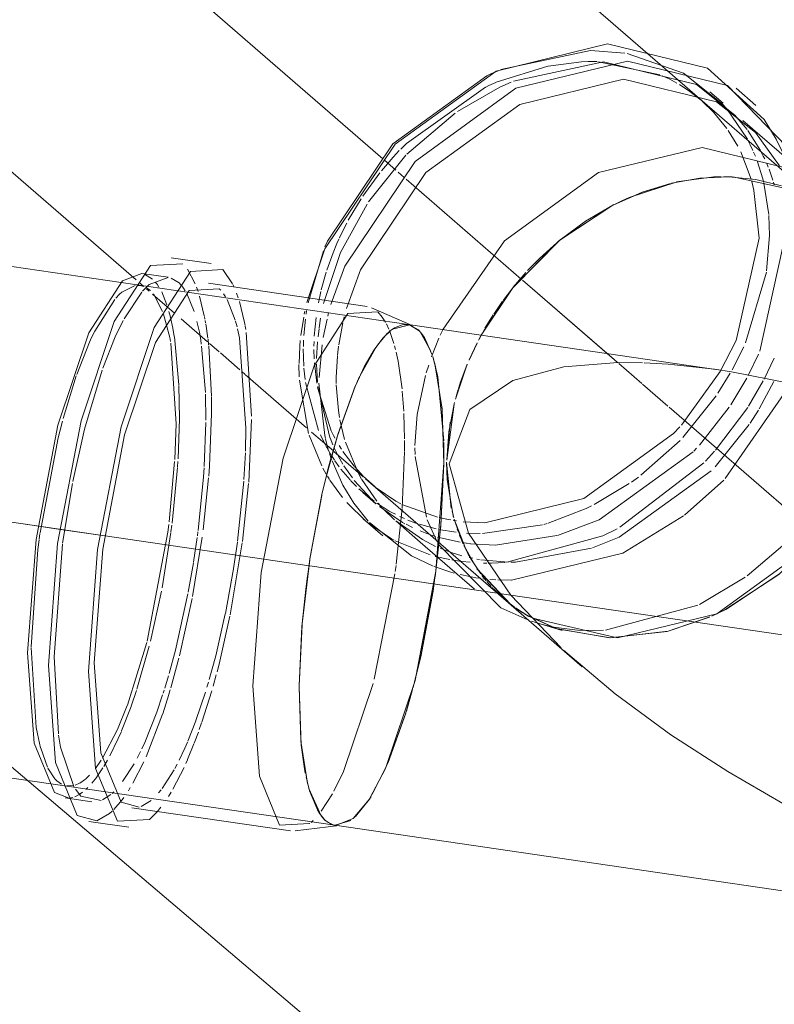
# Model space of a CAD drawing. Header units: millimetres. Extents: x -121 to 34184, y -147 to 33428.
# Tile 78 of 107: x 14967 to 15131, y 20950 to 21164. Entities that reach past the tile are written whole.
import ezdxf

# ---------------------------------------------------------------- set-up
doc = ezdxf.new("R2010")
doc.units = ezdxf.units.MM
doc.linetypes.add('ADSK_Осевая', pattern=[700, 500, -100, 0, -100])
doc.linetypes.add('ADSK_Скрыто', pattern=[300, 150, -150])
for name, color, linetype, lineweight in [('G-____-____-SYMB', 111, 'ADSK_Скрыто', 20), ('P-PIPE-____-CNTR', 3, 'ADSK_Осевая', 20), ('P-PIPE-____-OTLN', 3, 'Continuous', 20)]:
    doc.layers.add(name, color=color, linetype=linetype, lineweight=lineweight)

# ---------------------------------------------------------------- blocks, each defined once
blk = doc.blocks.new('ADSK_ППР_Тройник канализационный_Составной - Тройник канализационный-1734331-_3D_ копия 1')
at = {"layer": 'P-PIPE-____-OTLN', "color": 10}
for p, q in [((13047.98, 21150.44), (13059.2, 21153.97)), ((13059.27, 21153.98), (13066.54, 21154.92)), ((13066.54, 21154.92), (13067.94, 21154.96)), ((13067.94, 21154.96), (13069.95, 21154.93)), ((13070.22, 21154.92), (13083.54, 21152.05)), ((13084.03, 21151.85), (13085.7, 21151.09)), ((13028.45, 21137.15), (13045.67, 21149.38)), ((13090.07, 21148.47), (13092.5, 21146.56)), ((13092.78, 21146.31), (13095.21, 21143.96)), ((13097.18, 21145.72), (13097.9, 21144.92)), ((13095.21, 21143.96), (13098.13, 21140.42)), ((13099.88, 21143.33), (13102.53, 21140.18)), ((13098.43, 21139.98), (13100.52, 21136.58)), ((13027.23, 21135.94), (13028.45, 21137.15)), ((13102.77, 21137.74), (13103.21, 21136.85)), ((13103.21, 21136.85), (13103.78, 21135.62)), ((13025.58, 21134.2), (13026.9, 21135.6)), ((13101.16, 21135.31), (13103.21, 21130)), ((13103.93, 21135.29), (13104.32, 21134.36)), ((13105.61, 21135.29), (13106.04, 21134.42)), ((13106.04, 21134.42), (13106.34, 21133.8)), ((13023.05, 21131.23), (13025.58, 21134.2)), ((13104.69, 21133.38), (13105.94, 21129.43)), ((13106.78, 21132.81), (13107.11, 21132.01)), ((13018.97, 21125.67), (13022.66, 21130.75)), ((13107.29, 21131.55), (13108.11, 21129.18)), ((13103.21, 21129.99), (13103.4, 21129.33)), ((13103.53, 21128.87), (13103.99, 21126.97)), ((13105.94, 21129.42), (13106.14, 21128.64)), ((13106.16, 21128.54), (13107.24, 21121.73)), ((13108.24, 21128.76), (13108.42, 21128.15)), ((13104.01, 21126.92), (13105.11, 21116.6)), ((13015.81, 21120.46), (13018.6, 21125.1)), ((13013.83, 21116.54), (13015.48, 21119.85)), ((13107.26, 21121.48), (13107.4, 21117.16)), ((13107.4, 21117.16), (13106.77, 21109.43)), ((13011.12, 21109.59), (13012.49, 21113.41)), ((13110.25, 21114.68), (13105.32, 21092.02)), ((13009.93, 21105.31), (13011, 21109.19)), ((13106.72, 21109.15), (13102.17, 21093.8)), ((12974.23, 21106.56), (12974.65, 21105.94)), ((12966.56, 21104.82), (12969.5, 21106.27)), ((12969.84, 21106.31), (12970.56, 21106.28)), ((12970.56, 21106.28), (12971.38, 21106.07)), ((12971.97, 21105.79), (12972.79, 21105.17)), ((12973.44, 21104.44), (12975.44, 21100.64)), ((12975.24, 21104.87), (12976.37, 21102.11)), ((12979.96, 21105.73), (12980.38, 21105.09)), ((12980.71, 21104.51), (12982.3, 21100.66)), ((12982.82, 21105.93), (12983.16, 21104.97)), ((12988.7, 21104.45), (12989.12, 21103.82)), ((12991.53, 21104.59), (12991.88, 21103.63)), ((13009.33, 21102.51), (13009.85, 21104.99)), ((12960.68, 21096.39), (12965.03, 21103.26)), ((12965.26, 21103.53), (12966.05, 21104.36)), ((12983.49, 21103.94), (12984.51, 21099.71)), ((12989.45, 21103.25), (12991.24, 21098.71)), ((12976.82, 21100.64), (12977.16, 21099.38)), ((13006.24, 21100.05), (13006.37, 21100.72)), ((13006.63, 21100.02), (13006.75, 21100.81)), ((13011.35, 21099.65), (13011.54, 21100.4)), ((12984.55, 21099.52), (12984.65, 21098.98)), ((12984.7, 21098.7), (12984.8, 21098.16)), ((12991.29, 21098.52), (12991.62, 21097.27)), ((13005.5, 21095.39), (13006.11, 21099.4)), ((13006.13, 21095.38), (13006.48, 21098.93)), ((13008.42, 21095.3), (13008.82, 21099.31)), ((13009.47, 21097.1), (13009.8, 21099.18)), ((13010.37, 21094.99), (13011.19, 21098.99)), ((13013.74, 21093.38), (13014.63, 21098.18)), ((13014.78, 21098.84), (13014.92, 21099.44)), ((13023.21, 21099.38), (13023.61, 21098.78)), ((13023.61, 21098.78), (13023.91, 21098.26)), ((12960, 21094.99), (12960.68, 21096.38)), ((12984.84, 21097.93), (12985.28, 21094.83)), ((12993.42, 21097.45), (12993.54, 21096.7)), ((12993.64, 21096.08), (12994.8, 21077.86)), ((13009.23, 21095.12), (13009.45, 21096.91)), ((13024.09, 21097.94), (13024.62, 21096.81)), ((13024.74, 21096.52), (13025.73, 21093.67)), ((12956.77, 21086.92), (12959.55, 21093.99)), ((12977.22, 21093.72), (12978.36, 21076.23)), ((12978.01, 21095.11), (12978.99, 21084.67)), ((12983.73, 21094.44), (12983.86, 21093.55)), ((12985.31, 21094.6), (12985.44, 21093.41)), ((13005.27, 21093.1), (13005.38, 21094.35)), ((13006.04, 21093.01), (13006.08, 21094.37)), ((13008.32, 21093.08), (13008.36, 21094.14)), ((13008.89, 21090.4), (13009.12, 21094.07)), ((13042.08, 21090.09), (13043.81, 21093.79)), ((13043.81, 21093.78), (13042.75, 21091.59)), ((13044.83, 21095.71), (13044.23, 21094.61)), ((12983.93, 21093.12), (12984.75, 21083.06)), ((12985.47, 21093.14), (12986.07, 21082.25)), ((13005.1, 21089.3), (13005.26, 21093.01)), ((13006.13, 21088.76), (13006.03, 21092.53)), ((13008.41, 21090.35), (13008.33, 21092.4)), ((13009.45, 21086.28), (13010.12, 21093.39)), ((13013.47, 21091.13), (13013.7, 21093.08)), ((13025.87, 21093.17), (13026.08, 21092.37)), ((13101.78, 21092.92), (13099.3, 21087.98)), ((13008.99, 21085.06), (13008.47, 21089.47)), ((13013.2, 21086.31), (13013.45, 21090.97)), ((13105.02, 21091.33), (13102.76, 21086.69)), ((13108.42, 21090.5), (13106.23, 21085.93)), ((13005.14, 21086.45), (13005.09, 21089.14)), ((13006.42, 21085.84), (13006.16, 21088.32)), ((13009.12, 21085.28), (13008.89, 21089.18)), ((13032.76, 21087.29), (13033.29, 21088.99)), ((13041, 21087.46), (13040.38, 21085.74)), ((13041.33, 21088.28), (13041.01, 21087.48)), ((13041.02, 21087.48), (13041.69, 21089.16)), ((13096.67, 21087.56), (13088.26, 21075.95)), ((12953.82, 21077.41), (12956.68, 21086.66)), ((13007.19, 21074.12), (13005.17, 21085.71)), ((13009.35, 21074.75), (13006.5, 21085.19)), ((13013.21, 21084.96), (13013.2, 21086.31)), ((13030.8, 21078.28), (13032.58, 21086.69)), ((13040.31, 21085.55), (13039.77, 21083.89)), ((13098.87, 21087.22), (13096.18, 21082.85)), ((13102.46, 21086.13), (13098.97, 21080.37)), ((13106.04, 21085.57), (13102.84, 21080.07)), ((13108.34, 21085.4), (13105.17, 21079.51)), ((12979, 21084.52), (12979.1, 21077.38)), ((13012.11, 21074.72), (13009.15, 21084.13)), ((13011.83, 21073.22), (13009.22, 21084.32)), ((13010.68, 21073.69), (13009.42, 21085.06)), ((13013.65, 21079.14), (13013.21, 21084.72)), ((13027.55, 21083.33), (13027.88, 21078.94)), ((13039.7, 21083.67), (13039.26, 21082.16)), ((13111.7, 21084.49), (13097.76, 21064.34)), ((12984.76, 21082.67), (12984.85, 21076.99)), ((12986.08, 21082.05), (12986.08, 21078.44)), ((13038.92, 21080.88), (13038.76, 21080.27)), ((13095.82, 21082.32), (13088.51, 21073.22)), ((13013.89, 21077.62), (13013.66, 21079.12)), ((13037.67, 21074.46), (13038.81, 21080.46)), ((13098.63, 21079.87), (13092.15, 21071.61)), ((13102.67, 21079.8), (13095.66, 21070.52)), ((13104.98, 21079.2), (13103.15, 21076.34)), ((12979.1, 21077.38), (12978.79, 21068.6)), ((12986.08, 21078.44), (12985.63, 21067.04)), ((12994.8, 21077.17), (12994.17, 21063.57)), ((13015.01, 21072.8), (13013.98, 21077.12)), ((13027.9, 21078.44), (13028.06, 21072.96)), ((13030.3, 21071.49), (13030.8, 21078.26)), ((12978.36, 21076.23), (12978.08, 21068.43)), ((12984.85, 21076.54), (12984.48, 21066.94)), ((12993.57, 21075.27), (12993.45, 21070.26)), ((13012.62, 21073.66), (13012.11, 21074.72)), ((13102.99, 21076.1), (13095.56, 21066.88)), ((12948.8, 21052.54), (12952.73, 21073.17)), ((13010.03, 21067.1), (13007.31, 21073.74)), ((13010.84, 21071.61), (13009.76, 21073.8)), ((13010.83, 21073.03), (13010.69, 21073.67)), ((13011.54, 21070.39), (13010.86, 21072.92)), ((13012.47, 21071.66), (13011.85, 21073.16)), ((13012.91, 21073.11), (13012.65, 21073.62)), ((13028.06, 21072.59), (13028.06, 21070.29)), ((13087.94, 21072.63), (13079.41, 21065.05)), ((13012.11, 21069.4), (13010.92, 21071.45)), ((13014.31, 21070.72), (13013.82, 21071.51)), ((13017.09, 21066.99), (13014.64, 21070.23)), ((13030.32, 21069.55), (13030.3, 21071.01)), ((13091.52, 21070.93), (13090.91, 21070.28)), ((13095.43, 21070.25), (13093.45, 21068.09)), ((12978.06, 21068.06), (12976.88, 21054.89)), ((12978.76, 21068.05), (12978.68, 21066.84)), ((12993.43, 21069.92), (12993.11, 21064.09)), ((13012.19, 21068.38), (13011.72, 21069.79)), ((13012.81, 21068.32), (13012.22, 21069.23)), ((13013.85, 21066.85), (13012.92, 21068.16)), ((13028.06, 21070.1), (13027.51, 21057.93)), ((13032.78, 21055.9), (13030.33, 21069.14)), ((12978.67, 21066.71), (12977.5, 21054.6)), ((12984.46, 21066.64), (12984.32, 21064.69)), ((12985.62, 21067.01), (12985.47, 21064.87)), ((13011.03, 21065.28), (13010.31, 21066.57)), ((13016.21, 21064.01), (13014.19, 21066.4)), ((13016.69, 21064.45), (13014.87, 21067.08)), ((13018.51, 21065.43), (13017.14, 21066.93)), ((13037.33, 21064.08), (13037.19, 21067.83)), ((13093.12, 21067.75), (13074.86, 21053.73)), ((12984.32, 21064.69), (12983.16, 21053.04)), ((12985.44, 21064.45), (12984.26, 21053.15)), ((13011.74, 21064.11), (13011.28, 21064.85)), ((13014.55, 21060.2), (13011.83, 21063.96)), ((13017.62, 21062.57), (13016.3, 21063.91)), ((13020.83, 21059.82), (13017.1, 21063.91)), ((13019.07, 21064.85), (13018.51, 21065.43)), ((13021.98, 21059.41), (13018.73, 21064.1)), ((13021.68, 21062.51), (13019.15, 21064.77)), ((13078.88, 21064.66), (13077.36, 21063.56)), ((13097.44, 21064), (13088.88, 21056.38)), ((12993.08, 21063.74), (12991.74, 21050.7)), ((12994.15, 21063.26), (12992.82, 21050.67)), ((13021.44, 21059.38), (13018.09, 21062.12)), ((13076.9, 21063.25), (13069.25, 21058.68)), ((13018.98, 21061.32), (13021.83, 21058.85)), ((13019.73, 21055), (13015.46, 21059.13)), ((13020.11, 21055.09), (13017.03, 21058.94)), ((13021.9, 21058.85), (13021.24, 21059.44)), ((13023.24, 21058.16), (13022.02, 21058.97)), ((13023.33, 21057.85), (13022.32, 21058.99)), ((13024.73, 21057.27), (13023.39, 21058.07)), ((13025.87, 21055.35), (13023.41, 21057.76)), ((13027.51, 21057.84), (13026.23, 21045.71)), ((13035.19, 21055.92), (13027.69, 21058.62)), ((13019.02, 21055.6), (13023.34, 21051.85)), ((13025.26, 21056.98), (13024.73, 21057.27)), ((13026.06, 21056.56), (13025.26, 21056.98)), ((13028.04, 21055.62), (13026.99, 21056.1)), ((13029.71, 21054.94), (13028.79, 21055.31)), ((13035.11, 21050.57), (13032.97, 21055.37)), ((13037.19, 21055.48), (13035.57, 21055.83)), ((13038.09, 21055.32), (13037.26, 21055.47)), ((13039.37, 21055.12), (13038.61, 21055.23)), ((13040.74, 21050.22), (13038.83, 21055.46)), ((12977.45, 21054.21), (12977.26, 21052.72)), ((13025.2, 21051.25), (13020.18, 21054.64)), ((13026.16, 21055.1), (13031.47, 21050.49)), ((13031.91, 21051.05), (13026.16, 21055.1)), ((13029.8, 21053.66), (13028.36, 21054.38)), ((13030.7, 21054.58), (13029.71, 21054.94)), ((13034.95, 21053.37), (13031.26, 21054.39)), ((13039.29, 21052.64), (13035.41, 21053.27)), ((13058.07, 21054.3), (13044.97, 21052.36)), ((13059.05, 21054.58), (13058.29, 21054.36)), ((12977.24, 21052.59), (12975.31, 21040.57)), ((12984.05, 21051.59), (12981.97, 21038.71)), ((12982.96, 21051.52), (12982.16, 21046.14)), ((12983.12, 21052.78), (12983.01, 21051.88)), ((13025.79, 21050.92), (13025.2, 21051.25)), ((13032.51, 21052.52), (13031.44, 21052.94)), ((13034.79, 21049.59), (13031.91, 21051.05)), ((13033.68, 21052.11), (13032.51, 21052.52)), ((13034.76, 21051.76), (13033.99, 21052.01)), ((13040.16, 21050.49), (13035.22, 21051.62)), ((13040.02, 21051.94), (13040.33, 21051.15)), ((13040.4, 21050.98), (13040.77, 21050.15)), ((13044.48, 21052.35), (13041.5, 21052.44)), ((12946.85, 21027.78), (12948.32, 21048.9)), ((12992.77, 21050.32), (12990.14, 21034.7)), ((12991.71, 21050.47), (12990.87, 21044.78)), ((13033.6, 21047.72), (13025.99, 21050.81)), ((13036.87, 21048.73), (13035.78, 21049.16)), ((13041.44, 21050.29), (13040.58, 21050.42)), ((13042.29, 21050.18), (13041.52, 21050.28)), ((13111.2, 21050.55), (13102.56, 21043.19)), ((13037.91, 21046.71), (13034.7, 21047.42)), ((13038.03, 21048.31), (13036.88, 21048.73)), ((13040.53, 21047.55), (13038.2, 21048.25)), ((13042.88, 21046.99), (13042.06, 21047.17)), ((13042.57, 21046.67), (13044.62, 21043.59)), ((13044.36, 21046.72), (13043.74, 21046.82)), ((13050.62, 21046.14), (13044.62, 21046.67)), ((12982.14, 21046.04), (12981.02, 21039.62)), ((12990.86, 21044.68), (12989.1, 21035.01)), ((13026.2, 21045.43), (13026.01, 21044.1)), ((13039.14, 21046.5), (13038.33, 21046.63)), ((13040.4, 21046.32), (13039.14, 21046.5)), ((13042.32, 21046.12), (13040.5, 21046.31)), ((13045.95, 21045.96), (13045.21, 21045.97)), ((13025.95, 21043.61), (13021.47, 21020.74)), ((13038.83, 21043.78), (13037.92, 21044.03)), ((13042.25, 21043.01), (13040.14, 21043.45)), ((13043.53, 21042.78), (13042.25, 21043.01)), ((13044.36, 21042.66), (13043.53, 21042.78)), ((13044.86, 21043.26), (13045.78, 21042.11)), ((13045.98, 21042.46), (13045.09, 21042.56)), ((13047.91, 21042.3), (13046.6, 21042.4)), ((13102.11, 21042.86), (13092.18, 21036.98)), ((13045.9, 21041.96), (13046.84, 21040.89)), ((13051.21, 21042.22), (13048.31, 21042.28)), ((12975.17, 21039.87), (12972.78, 21028.95)), ((12981.88, 21038.24), (12979.13, 21025.78)), ((13050.63, 21037.36), (13051.96, 21036.36)), ((13051.94, 21036.37), (13051.04, 21037.04)), ((13052.16, 21036.22), (13055.06, 21034.38)), ((13053.79, 21035.14), (13052.52, 21035.96)), ((13091.79, 21036.79), (13071.75, 21031.41)), ((13054.81, 21034.53), (13054.08, 21034.96)), ((13056.61, 21033.01), (13055.65, 21033.31)), ((13060.92, 21031.99), (13059.2, 21032.34)), ((13065.63, 21031.41), (13061.02, 21031.97)), ((12947.96, 21010.22), (12946.85, 21027.58)), ((12971.99, 21028.7), (12967.78, 21015.08)), ((12972.51, 21027.9), (12969.84, 21018.57)), ((12979, 21025.26), (12977.24, 21018.84)), ((12976.71, 21021.43), (12975.91, 21018.79)), ((12987.11, 21021.67), (12986.43, 21019.23)), ((12985.42, 21020.07), (12985.09, 21018.97)), ((12969.75, 21018.27), (12968.58, 21014.83)), ((12975.44, 21017.31), (12974.17, 21013.59)), ((12976.81, 21017.4), (12975.47, 21013.22)), ((12975.78, 21018.37), (12975.55, 21017.65)), ((12977.1, 21018.39), (12976.83, 21017.46)), ((12984.76, 21017.88), (12982.7, 21011.74)), ((12986.13, 21018.18), (12983.96, 21011.35)), ((12968.57, 21014.79), (12966.52, 21009.49)), ((12975.44, 21013.15), (12971.87, 21003.87)), ((12982.66, 21011.65), (12980.94, 21007.27)), ((12983.93, 21011.25), (12983.42, 21009.78)), ((12948.91, 21005.8), (12948.21, 21008.85)), ((12983.22, 21009.22), (12982.31, 21006.79)), ((12982.26, 21006.66), (12980.87, 21003.25)), ((12950.45, 21001.57), (12948.93, 21005.74)), ((12970.63, 21005.03), (12969.9, 21003.59)), ((12962.07, 21003.13), (12960.82, 21001.34)), ((12963.46, 21003.12), (12962.68, 21001.77)), ((12969.23, 21002.35), (12966.75, 20998.48)), ((12971.38, 21002.79), (12969, 20998.16)), ((12978.6, 21002.25), (12978.09, 21001.29)), ((12980.86, 21003.23), (12980.51, 21002.42)), ((12952, 20999.08), (12950.52, 21001.42)), ((12959.54, 20999.83), (12958.77, 20999.1)), ((12962.47, 21001.43), (12961.15, 20999.47)), ((12977.93, 21001), (12975.35, 20997)), ((12980.11, 21001.54), (12977.68, 20996.85)), ((12956.17, 20997.63), (12954.64, 20997.53)), ((12957.39, 20998.12), (12956.45, 20997.71)), ((12958.65, 20998.99), (12957.43, 20998.14)), ((12961.13, 20999.45), (12960.07, 20998.11)), ((12957.31, 20995.66), (12956.34, 20995.17)), ((12959.18, 20997.15), (12958.72, 20996.72)), ((12964.86, 20996.25), (12964.46, 20995.87)), ((12968.41, 20997.16), (12967.99, 20996.48)), ((12975.1, 20996.67), (12974.54, 20995.99)), ((12977.29, 20996.19), (12976.71, 20995.26)), ((13012.35, 20995.84), (13009.92, 20992.07)), ((12967.02, 20995.03), (12966.62, 20994.49)), ((13008.15, 20990.01), (13007.72, 20989.6))]:
    blk.add_line(p, q, dxfattribs=at)
at = {"layer": 'P-PIPE-____-OTLN', "color": 9}
for p, q in [((13046.81, 21152.27), (13048.42, 21152.96)), ((13085.7, 21151.09), (13087.25, 21150.27)), ((13087.82, 21149.94), (13090.07, 21148.47)), ((13028.55, 21134.8), (13039.06, 21143.7)), ((13098.13, 21144.65), (13102.59, 21138.08)), ((13102.69, 21139.96), (13105.44, 21135.6)), ((13104.35, 21139.51), (13109.54, 21132.27)), ((13020.2, 21124.43), (13028.34, 21134.59)), ((13087.06, 21128.76), (13076.9, 21125.43)), ((13079.75, 21126.58), (13085.85, 21128.48)), ((13095.28, 21129.88), (13087.17, 21128.79)), ((13092.27, 21129.63), (13098.38, 21129.92)), ((13099.24, 21129.89), (13097.45, 21129.93)), ((13112.29, 21127.09), (13099.44, 21129.88)), ((13104.45, 21129.33), (13110.03, 21127.93)), ((13061.79, 21116.12), (13073.31, 21123.72)), ((13073.57, 21123.85), (13062.1, 21116.37)), ((13074.57, 21124.35), (13073.67, 21123.91)), ((13061.97, 21116.26), (13057.38, 21112.18)), ((13007.06, 21102.54), (13010.39, 21113.81)), ((12971.52, 21108.76), (12973.27, 21107.68)), ((12980.83, 21109.83), (12982.54, 21106.65)), ((13054.42, 21109.12), (13051.66, 21105.9)), ((12973.93, 21106.96), (12974.23, 21106.56)), ((12966.05, 21104.36), (12966.56, 21104.82)), ((12967.05, 21099.02), (12970.89, 21104.85)), ((12979.44, 21106.4), (12979.96, 21105.73)), ((12987.73, 21105.57), (12988.07, 21105.23)), ((12990.73, 21106.49), (12990.98, 21105.93)), ((13051.58, 21105.8), (13049.47, 21103.03)), ((13049.37, 21102.9), (13047.42, 21100.06)), ((13022.22, 21100.53), (13023.19, 21099.41)), ((13047.31, 21099.87), (13045.53, 21096.97)), ((13025.85, 21097.07), (13025.12, 21096.56)), ((13027.49, 21097.76), (13025.88, 21097.08)), ((13029.13, 21097.75), (13031.25, 21096.44)), ((13033.72, 21092.12), (13031.46, 21096.22)), ((13035.81, 21095.48), (13036.41, 21096.79)), ((13045.47, 21096.86), (13044.83, 21095.71)), ((12959.55, 21093.99), (12960, 21094.99)), ((13021.4, 21092.25), (13023.4, 21094.9)), ((13024.29, 21095.83), (13022.07, 21093.22)), ((13033.92, 21090.81), (13035.53, 21094.85)), ((13044.13, 21094.41), (13044.71, 21095.51)), ((13022.03, 21093.16), (13018.3, 21086.57)), ((13042.72, 21091.53), (13042.19, 21090.35)), ((13086.65, 21089.08), (13080.13, 21089.48)), ((13017.3, 21084.33), (13019.29, 21088.58)), ((13039.09, 21081.55), (13041.02, 21087.48)), ((13041.66, 21089.12), (13041.33, 21088.31)), ((13095.43, 21088.07), (13086.71, 21089.07)), ((13017.31, 21084.37), (13013.6, 21074.15)), ((13017.59, 21085.01), (13017.32, 21084.38)), ((13037.99, 21076.56), (13037.2, 21068.3)), ((13037.2, 21068.31), (13037.67, 21074.46)), ((13013.59, 21074.1), (13011.93, 21068.36)), ((13036.61, 21067.72), (13036.58, 21072.15)), ((13037.19, 21067.83), (13038.21, 21057.91)), ((13010.91, 21064.37), (13010.09, 21060.86)), ((13038.72, 21055.84), (13037.33, 21064.08)), ((12953.69, 21050.25), (12955.83, 21063.28)), ((13010.08, 21060.84), (13007.46, 21046.8)), ((13039.49, 21053.36), (13039.69, 21052.79)), ((12948.32, 21048.9), (12948.59, 21050.99)), ((12948.61, 21051.13), (12948.78, 21052.37)), ((12951.85, 21025.59), (12953.66, 21050.03)), ((13031.47, 21050.49), (13043.25, 21040.28)), ((13043.45, 21045.26), (13040.98, 21049.69)), ((13007.45, 21046.76), (13007.06, 21044.06)), ((13037.92, 21044.03), (13034.46, 21045.19)), ((13051.04, 21037.04), (13043.79, 21044.74)), ((13034.66, 21042.82), (13034.33, 21040.51)), ((13006.57, 21040.31), (13005.73, 21032.17)), ((13047.05, 21040.67), (13050.63, 21037.36)), ((13049.56, 21038.25), (13066.65, 21023.44)), ((13005.72, 21032.14), (13005.1, 21019.25)), ((13056.61, 21033.01), (13062.32, 21031.31)), ((13059.2, 21032.34), (13056.88, 21032.93)), ((12952.8, 21008.84), (12951.85, 21025.59)), ((13005.1, 21019.06), (13005.6, 21006.41)), ((13029.8, 21018.5), (13028.46, 21013.79)), ((12948.21, 21008.85), (12947.96, 21010.22)), ((13005.6, 21006.38), (13006.2, 21001.77)), ((13006.63, 20999.5), (13007.22, 20997.04)), ((12958.06, 20996.17), (12957.31, 20995.66)), ((12964.2, 20995.64), (12962.34, 20994.47)), ((13007.24, 20996.98), (13009.89, 20991.01)), ((13009.35, 20991.79), (13007.4, 20996.43)), ((12955.89, 20995.03), (12955.14, 20994.89)), ((12966.62, 20994.49), (12964.83, 20992.38)), ((12972.92, 20994.37), (12970.8, 20993.06)), ((13017.04, 20990.6), (13020.13, 20994.27)), ((12975.07, 20992.9), (12974.27, 20991.9)), ((13007.47, 20989.38), (13007.41, 20989.33)), ((13009.9, 20991), (13010.24, 20990.57)), ((13012.52, 20989.05), (13011.16, 20989.72)), ((13012.23, 20989.14), (13012.85, 20988.98)), ((13016.33, 20990.03), (13012.94, 20988.97)), ((13013.04, 20988.95), (13016.9, 20990.48))]:
    blk.add_line(p, q, dxfattribs=at)
at = {"layer": 'P-PIPE-____-OTLN', "color": 22}
for p, q in [((13097.3, 21145.89), (13094.45, 21148.36)), ((13104.44, 21145.39), (13100.11, 21149.14)), ((13118.72, 21127.32), (13101.62, 21142.14)), ((13086.05, 21128.53), (13092.27, 21129.63)), ((13096.81, 21129.92), (13095.38, 21129.88)), ((13098.57, 21129.91), (13104.45, 21129.33)), ((13073.51, 21123.82), (13079.75, 21126.58)), ((13051.7, 21105.94), (13061.64, 21115.99)), ((12986.02, 21111.04), (12977.3, 21112.31)), ((12976.68, 21108.06), (12970.93, 21108.9)), ((13019.89, 21101.74), (12985.4, 21106.78)), ((13044.71, 21095.51), (13051.56, 21105.78)), ((13029.73, 21097.55), (13020.85, 21101.46)), ((13023.4, 21094.9), (13025.01, 21096.47)), ((13024.81, 21096.31), (13024.29, 21095.83)), ((13025.44, 21096.8), (13029.13, 21097.75)), ((13028.81, 21097.81), (13027.49, 21097.76)), ((13096.24, 21087.96), (13028.81, 21097.81)), ((13019.29, 21088.58), (13021.32, 21092.11)), ((13018.27, 21086.5), (13017.8, 21085.48)), ((13013.44, 21073.63), (13017.22, 21084.16)), ((13010.97, 21064.61), (13013.38, 21073.42)), ((13010.09, 21060.86), (13010.92, 21064.4)), ((13007.48, 21046.91), (13010.04, 21060.64)), ((13005.1, 21019.26), (13005.76, 21032.5)), ((13005.1, 21019.12), (13005.1, 21019.06)), ((13005.1, 21019.06), (13005.1, 21019.12)), ((13005.5, 21007.43), (13005.1, 21019.06)), ((13006.95, 20998.07), (13005.52, 21007.28)), ((13006.2, 21001.76), (13006.46, 21000.33)), ((13007.4, 20996.43), (13006.98, 20997.96)), ((12954.27, 20994.91), (12960.02, 20994.07)), ((12968.74, 20992.8), (13003.23, 20987.76)), ((13010.87, 20989.95), (13009.39, 20991.74)), ((12959.4, 20989.82), (12968.12, 20988.54)), ((13004.23, 20987.75), (13013.86, 20988.96)), ((13012.9, 20988.97), (13012.58, 20989.03)), ((13012.9, 20988.97), (13117.5, 20973.68))]:
    blk.add_line(p, q, dxfattribs=at)
for points in [[(13006.79, 21102.58, 0), (13010.71, 21114.24, 0), (13026.01, 21136.99, 0), (13047.95, 21152.89, 0), (13072.19, 21158.78, 0), (13093.93, 21153.49, 0), (13106.23, 21142.37, 0)], [(13012.01, 21102.13, 0), (13015.04, 21110.49, 0), (13030.33, 21133.25, 0), (13052.27, 21149.14, 0), (13076.51, 21155.03, 0), (13098.26, 21149.75, 0), (13113.19, 21134.34, 0), (13114.89, 21130.68, 0)], [(13010.73, 21114.65, 0), (13011.26, 21115.89, 0), (13025.49, 21137.06, 0), (13045.91, 21151.85, 0), (13046.81, 21152.27, 0)], [(13015.41, 21101.27, 0), (13018.43, 21109.67, 0), (13032.66, 21130.84, 0), (13053.08, 21145.63, 0), (13075.64, 21151.11, 0), (13095.87, 21146.2, 0), (13104.35, 21139.51, 0)], [(13036.41, 21096.79, 0), (13049.76, 21116.02, 0), (13070.18, 21130.81, 0), (13092.74, 21136.29, 0), (13112.97, 21131.37, 0), (13126.86, 21117.03, 0)], [(13076.9, 21125.43, 0), (13075.27, 21124.69, 0), (13074.57, 21124.35, 0)], [(12950.62, 21023.69, 0), (12952.6, 21050.19, 0), (12957.7, 21076.87, 0), (12964.91, 21098.43, 0), (12972.8, 21110.62, 0), (12979.81, 21111.01, 0)], [(13057.36, 21112.16, 0), (13055.78, 21110.57, 0), (13054.79, 21109.52, 0)], [(12946.1, 21026.43, 0), (12947.95, 21051.09, 0), (12952.69, 21075.91, 0), (12959.4, 21095.98, 0), (12966.74, 21107.32, 0), (12970.93, 21108.9, 0)], [(12959.34, 21022.41, 0), (12961.32, 21048.91, 0), (12966.42, 21075.59, 0), (12973.63, 21097.16, 0), (12981.52, 21109.34, 0), (12988.53, 21109.73, 0), (12990.64, 21106.67, 0)], [(12960.57, 21024.31, 0), (12962.41, 21048.98, 0), (12967.16, 21073.8, 0), (12973.87, 21093.87, 0), (12981.21, 21105.21, 0), (12987.73, 21105.57, 0)], [(12995.06, 21019.27, 0), (12996.9, 21043.93, 0), (13001.65, 21068.76, 0), (13008.36, 21088.83, 0), (13015.7, 21100.17, 0), (13022.22, 21100.53, 0)], [(13149.7, 21073.35, 0), (13137, 21077.92, 0), (13124.32, 21081.84, 0), (13111.68, 21085.06, 0), (13099.13, 21087.51, 0), (13095.43, 21088.07, 0)], [(13011.93, 21068.36, 0), (13011.39, 21066.32, 0), (13010.91, 21064.37, 0)], [(13005.77, 21032.72, 0), (13007.44, 21046.68, 0), (13007.47, 21046.86, 0)], [(13007.06, 21044.06, 0), (13006.86, 21042.61, 0), (13006.57, 21040.31, 0)], [(12955.14, 20994.89, 0), (12951.94, 20996.13, 0), (12947.53, 21006.81, 0), (12946.1, 21026.43, 0)], [(12961.13, 20989.94, 0), (12956.89, 20991.12, 0), (12952.15, 21002.6, 0), (12950.62, 21023.69, 0)], [(12970.35, 20992.91, 0), (12966.4, 20994.01, 0), (12961.99, 21004.7, 0), (12960.57, 21024.31, 0)], [(12974.27, 20991.9, 0), (12972.62, 20990.24, 0), (12965.61, 20989.85, 0), (12960.87, 21001.33, 0), (12959.34, 21022.41, 0)], [(13007.41, 20989.33, 0), (13000.89, 20988.97, 0), (12996.48, 20999.66, 0), (12995.06, 21019.27, 0)], [(13010.24, 20990.57, 0), (13010.67, 20990.13, 0), (13012.15, 20989.17, 0)]]:
    blk.add_polyline3d(points, dxfattribs=at)
at = {"layer": 'P-PIPE-____-OTLN', "color": 9}
for points in [[(13048.98, 21153.2, 0), (13068.47, 21157.33, 0), (13075.92, 21156.8, 0)], [(13076.47, 21156.71, 0), (13088.7, 21152.41, 0), (13097.18, 21145.72, 0)], [(13051.76, 21150.69, 0), (13071.32, 21154.86, 0), (13091.55, 21149.94, 0), (13099.88, 21143.33, 0)], [(13039.59, 21144.06, 0), (13048.76, 21149.38, 0), (13051.21, 21150.46, 0)], [(13106.23, 21142.37, 0), (13108.87, 21138.09, 0), (13110.54, 21134.54, 0)], [(13010.45, 21102.36, 0), (13014.11, 21113.42, 0), (13019.9, 21123.97, 0)], [(12971.06, 21105.05, 0), (12972.49, 21106.48, 0), (12976.68, 21108.01, 0)], [(12977.29, 21107.88, 0), (12979.01, 21106.84, 0), (12979.4, 21106.44, 0)], [(12962.45, 21088.31, 0), (12965.15, 21095.14, 0), (12966.86, 21098.66, 0)], [(13031.38, 21096.31, 0), (13031.04, 21096.65, 0), (13029.14, 21097.75, 0)], [(13031.45, 21096.22, 0), (13032.32, 21095.05, 0), (13034.04, 21091.21, 0)], [(13036.58, 21072.51, 0), (13035.25, 21086.45, 0), (13034.17, 21090.82, 0)], [(13034.26, 21090.51, 0), (13034.73, 21088.82, 0), (13036.19, 21079.5, 0), (13036.61, 21067.72, 0)], [(13079.76, 21089.5, 0), (13074.51, 21089.55, 0), (13062.69, 21088.61, 0), (13051.59, 21085.63, 0), (13042.21, 21079.31, 0), (13037.77, 21067.55, 0)], [(13055.84, 21033.95, 0), (13074.37, 21029.69, 0), (13095.91, 21034.92, 0), (13115.41, 21049.04, 0), (13129, 21069.26, 0), (13133.99, 21091.56, 0)], [(12955.9, 21063.68, 0), (12958.44, 21075.07, 0), (12962.29, 21087.88, 0)], [(12952.73, 21073.17, 0), (12953.14, 21074.83, 0), (12953.66, 21076.82, 0)], [(13020.42, 20994.71, 0), (13023.91, 21001.3, 0), (13030.32, 21020.47, 0), (13034.85, 21044.17, 0), (13036.61, 21067.72, 0)], [(13036.61, 21067.72, 0), (13035.95, 21054.28, 0), (13034.68, 21042.96, 0)], [(13037.77, 21067.55, 0), (13041.96, 21052.46, 0), (13051.15, 21038.99, 0), (13062.11, 21027.52, 0)], [(13054.81, 21033.6, 0), (13049, 21036.23, 0), (13035.38, 21050.05, 0)], [(13040.95, 21049.74, 0), (13041.79, 21048.07, 0), (13042.57, 21046.67, 0)], [(13116.34, 21050.04, 0), (13109.39, 21043.49, 0), (13097.67, 21035.79, 0), (13094.85, 21034.43, 0)], [(13034.27, 21040.1, 0), (13031.67, 21026.14, 0), (13029.91, 21018.92, 0)], [(13094.42, 21034.24, 0), (13085.13, 21031.08, 0), (13072.62, 21029.7, 0), (13060.99, 21031.73, 0), (13054.81, 21034.53, 0)], [(13062.59, 21027.06, 0), (13073.83, 21017.51, 0), (13085.95, 21008.63, 0), (13098.31, 21000.65, 0), (13110.3, 20993.73, 0)], [(13028.33, 21013.36, 0), (13024.49, 21002.63, 0), (13021, 20995.64, 0)], [(12956.23, 20997.19, 0), (12953.27, 21005.97, 0), (12952.84, 21008.56, 0)], [(12953.45, 20997.91, 0), (12952.42, 20998.64, 0), (12952, 20999.08, 0)], [(12962.09, 20994.37, 0), (12957.68, 20995.29, 0), (12956.48, 20996.79, 0)], [(13020.76, 20995.25, 0), (13020.39, 20994.67, 0), (13017.38, 20990.91, 0)], [(12964.51, 20992.06, 0), (12963.9, 20991.51, 0), (12961.13, 20989.94, 0)]]:
    blk.add_polyline3d(points, dxfattribs=at)
at = {"layer": 'P-PIPE-____-OTLN', "color": 10}
for points in [[(13045.71, 21149.4, 0), (13046.4, 21149.73, 0), (13047.87, 21150.39, 0)], [(13012.49, 21113.41, 0), (13013.31, 21115.39, 0), (13013.73, 21116.32, 0)], [(13105.11, 21116.6, 0), (13100.12, 21094.3, 0), (13096.68, 21087.56, 0)], [(12992.15, 21102.79, 0), (12993.27, 21098.25, 0), (12993.4, 21097.56, 0)], [(12975.65, 21100.05, 0), (12977, 21094.96, 0), (12977.15, 21094.14, 0)], [(12977.17, 21099.35, 0), (12977.68, 21097, 0), (12977.99, 21095.22, 0)], [(12982.91, 21098.49, 0), (12983.43, 21096.16, 0), (12983.72, 21094.46, 0)], [(12991.72, 21096.89, 0), (12992.14, 21094.88, 0), (12993.57, 21075.27, 0)], [(13026.22, 21091.79, 0), (13026.63, 21089.84, 0), (13027.5, 21083.83, 0)], [(13087.9, 21075.55, 0), (13086.53, 21074.08, 0), (13067.04, 21059.96, 0), (13045.5, 21054.72, 0), (13040.75, 21054.95, 0)], [(13014.66, 21067.43, 0), (13013.69, 21069.14, 0), (13012.84, 21070.85, 0)], [(13018.68, 21064.18, 0), (13018.01, 21065.39, 0), (13015.18, 21072.24, 0)], [(13016.98, 21059.01, 0), (13014.59, 21062.91, 0), (13012.28, 21068.14, 0)], [(13090.79, 21070.16, 0), (13070.37, 21055.36, 0), (13061.32, 21051.98, 0)], [(13094.73, 21066.02, 0), (13074.69, 21051.62, 0), (13068.91, 21049.24, 0)], [(13027.21, 21058.86, 0), (13026.18, 21059.42, 0), (13021.89, 21062.33, 0)], [(13028.11, 21054.51, 0), (13027.58, 21054.8, 0), (13022.61, 21058.24, 0)], [(13068.68, 21058.4, 0), (13067.52, 21057.84, 0), (13059.27, 21054.64, 0)], [(13088.67, 21056.22, 0), (13075.5, 21048.11, 0), (13051.26, 21042.22, 0)], [(12976.81, 21054.31, 0), (12976.6, 21052.68, 0), (12972.06, 21028.98, 0)], [(13034.25, 21045.27, 0), (13029.52, 21047.5, 0), (13020.39, 21054.79, 0)], [(13074.24, 21053.39, 0), (13071.18, 21051.86, 0), (13050.27, 21046.12, 0)], [(13061.17, 21051.94, 0), (13047.82, 21049.88, 0), (13042.37, 21050.17, 0)], [(13068.72, 21049.17, 0), (13052.14, 21046.14, 0), (13051.15, 21046.14, 0)], [(13049.85, 21046.09, 0), (13046.94, 21045.97, 0), (13046.22, 21045.96, 0)], [(12980.95, 21039.25, 0), (12978.26, 21027.06, 0), (12976.88, 21021.98, 0)], [(12989.07, 21034.9, 0), (12986.98, 21025.78, 0), (12985.58, 21020.63, 0)], [(12990.09, 21034.45, 0), (12987.72, 21023.99, 0), (12987.28, 21022.31, 0)], [(13071.33, 21031.39, 0), (13069.23, 21031.31, 0), (13065.63, 21031.41, 0)], [(13021.21, 21019.75, 0), (13014.76, 21000.67, 0), (13012.65, 20996.38, 0)], [(12967.77, 21015.04, 0), (12965.66, 21009.82, 0), (12962.37, 21003.59, 0)], [(12974.15, 21013.53, 0), (12971.55, 21006.99, 0), (12970.9, 21005.58, 0)], [(12966.48, 21009.38, 0), (12965.8, 21007.83, 0), (12963.96, 21004.03, 0)], [(12980.86, 21007.07, 0), (12980.27, 21005.71, 0), (12979.04, 21003.11, 0)]]:
    blk.add_polyline3d(points, dxfattribs=at)

msp = doc.modelspace()

# ---------------------------------------------------------------- linework, layer by layer
at = {"layer": 'G-____-____-SYMB'}
msp.add_line((13346.21, 22375.37), (19234.06, 17380.88), dxfattribs=at)
at = {"layer": 'P-PIPE-____-CNTR', "color": 9}
for p, q in [((14819.41, 21330.54), (15046.33, 21133.81)), ((14819.41, 21330.54), (15046.33, 21133.81)), ((15150.34, 21043.63), (15108.61, 21079.81)), ((14985.87, 21051.87), (14889.44, 21065.96)), ((14971.52, 21053.97), (14889.44, 21065.96)), ((15140.66, 21029.25), (15043.87, 21043.39))]:
    msp.add_line(p, q, dxfattribs=at)
at = {"layer": 'P-PIPE-____-CNTR', "color": 10}
for p, q in [((15046.68, 21133.5), (15049.18, 21131.34)), ((15046.68, 21133.5), (15049.18, 21131.34)), ((15049.68, 21130.9), (15051, 21129.75)), ((15049.68, 21130.9), (15051, 21129.75)), ((15051.41, 21129.4), (15076.45, 21107.69)), ((15051.41, 21129.4), (15076.45, 21107.69)), ((15076.71, 21107.46), (15096.6, 21090.22)), ((15076.71, 21107.46), (15095.17, 21091.46)), ((15095.17, 21091.46), (15096.6, 21090.22)), ((15096.6, 21090.22), (15097.39, 21089.54)), ((15096.6, 21090.22), (15097.39, 21089.54)), ((15097.63, 21089.33), (15102.67, 21084.96)), ((15097.63, 21089.33), (15102.67, 21084.96)), ((15102.82, 21084.83), (15108.3, 21080.07)), ((15102.82, 21084.83), (15108.3, 21080.07)), ((14976.21, 21053.28), (14971.52, 21053.97)), ((14977.26, 21053.13), (14976.21, 21053.28)), ((14985.87, 21051.87), (14977.26, 21053.13)), ((15030.31, 21045.37), (14985.98, 21051.85)), ((15030.31, 21045.37), (14985.98, 21051.85)), ((15043.87, 21043.39), (15030.49, 21045.35)), ((15043.87, 21043.39), (15030.49, 21045.35))]:
    msp.add_line(p, q, dxfattribs=at)
at = {"layer": 'P-PIPE-____-OTLN', "color": 22}
for p, q in [((15144.64, 21121.36), (14855.44, 21372.1)), ((14783.38, 21288.99), (14992.73, 21107.48)), ((15108.88, 21128.48), (15102.72, 21126.56)), ((15121.39, 21129.92), (15115.34, 21129.63)), ((15133.04, 21127.94), (15127.47, 21129.33)), ((15096.34, 21123.72), (15090.43, 21120.25)), ((15051.83, 21097.81), (14897.4, 21120.38)), ((15052.21, 21097.74), (15048.46, 21096.79)), ((15046.44, 21094.92), (15044.4, 21092.21)), ((15028.12, 21019.27), (15028.12, 21019.11)), ((15028.12, 21019.04), (15028.52, 21007.45)), ((14881.49, 21011.54), (15035.92, 20988.97)), ((15030.42, 20996.44), (15032.36, 20991.81))]:
    msp.add_line(p, q, dxfattribs=at)
at = {"layer": 'P-PIPE-____-OTLN', "color": 9}
for p, q in [((15115.34, 21129.63), (15109.08, 21128.53)), ((15127.47, 21129.33), (15121.59, 21129.91)), ((15102.72, 21126.56), (15096.53, 21123.82)), ((15090.43, 21120.25), (15084.8, 21116.11)), ((15048.05, 21096.49), (15046.44, 21094.92)), ((15054.26, 21096.45), (15052.21, 21097.74)), ((15066.83, 21093.78), (15065.1, 21090.08)), ((15067.74, 21095.51), (15067.15, 21094.42)), ((15044.35, 21092.13), (15042.29, 21088.55)), ((15064.38, 21088.34), (15062.11, 21081.55)), ((15064.71, 21089.16), (15064.38, 21088.35)), ((15061.83, 21080.46), (15060.22, 21068.31)), ((15060.21, 21067.85), (15061.22, 21057.99)), ((15042.59, 21064.25), (15072.59, 21038.25)), ((15061.84, 21055.48), (15064.35, 21048.98)), ((15066.8, 21044.76), (15074.2, 21036.93)), ((15108.35, 21031.13), (15117.38, 21034.22)), ((15028.54, 21007.26), (15029.97, 20998.09)), ((15030.01, 20997.93), (15030.42, 20996.44)), ((15039.91, 20990.47), (15043.35, 20994.57)), ((15043.35, 20994.57), (15043.78, 20995.25)), ((15032.4, 20991.75), (15033.89, 20989.95)), ((15035.96, 20988.97), (15039.29, 20989.99))]:
    msp.add_line(p, q, dxfattribs=at)
at = {"layer": 'P-PIPE-____-OTLN', "color": 10}
for p, q in [((14993.56, 21106.77), (14994.19, 21106.21)), ((14994.93, 21105.58), (14995.53, 21105.05)), ((14996.26, 21104.42), (15001.04, 21100.28)), ((15002.47, 21099.03), (15008.22, 21094.05)), ((15008.62, 21093.71), (15010.77, 21091.84)), ((15011.02, 21091.62), (15015.24, 21087.97)), ((15015.69, 21087.57), (15016.44, 21086.93)), ((15016.51, 21086.87), (15029.78, 21075.36)), ((15030.85, 21074.43), (15035.59, 21070.32)), ((15035.72, 21070.21), (15042.1, 21064.68)), ((15061.38, 21057.26), (15061.75, 21055.83)), ((15064.35, 21048.98), (15066.48, 21045.25)), ((15074.2, 21036.93), (15075.04, 21036.31)), ((15075.61, 21035.92), (15076.86, 21035.11)), ((15077.14, 21034.93), (15077.84, 21034.52))]:
    msp.add_line(p, q, dxfattribs=at)
at = {"layer": 'P-PIPE-____-OTLN', "color": 22}
for points in [[(15084.64, 21115.98, 0), (15074.57, 21105.77, 0), (15067.74, 21095.51, 0)], [(15042.29, 21088.55, 0), (15040.31, 21084.31, 0), (15036.45, 21073.61, 0), (15034, 21064.66, 0)], [(15033.93, 21064.39, 0), (15033.11, 21060.85, 0), (15030.5, 21046.91, 0), (15028.79, 21032.72, 0), (15028.12, 21019.27, 0)], [(15034.18, 20989.73, 0), (15035.54, 20989.05, 0), (15035.92, 20988.97, 0)]]:
    msp.add_polyline3d(points, dxfattribs=at)
at = {"layer": 'P-PIPE-____-OTLN', "color": 9}
for points in [[(15057.06, 21091.22, 0), (15055.39, 21094.97, 0), (15054.47, 21096.22, 0)], [(15059.63, 21067.52, 0), (15059.23, 21079.33, 0), (15057.78, 21088.7, 0), (15057.28, 21090.53, 0)], [(15057.7, 21042.96, 0), (15058.95, 21054.06, 0), (15059.63, 21067.52, 0)], [(15117.87, 21034.43, 0), (15120.89, 21035.89, 0), (15132.59, 21043.63, 0), (15139.36, 21050.04, 0)], [(15052.93, 21018.92, 0), (15054.64, 21025.93, 0), (15057.25, 21039.87, 0), (15057.68, 21042.76, 0)], [(15077.84, 21034.52, 0), (15084.19, 21031.67, 0), (15095.83, 21029.69, 0), (15108.35, 21031.13, 0)], [(15044.03, 20995.66, 0), (15047.44, 21002.48, 0), (15051.29, 21013.17, 0), (15052.81, 21018.48, 0)]]:
    msp.add_polyline3d(points, dxfattribs=at)

# ---------------------------------------------------------------- block references
msp.add_blockref('ADSK_ППР_Тройник канализационный_Составной - Тройник канализационный-1734331-_3D_ копия 1', (2023.02, 0), dxfattribs=at)

doc.saveas('drawing.dxf')
